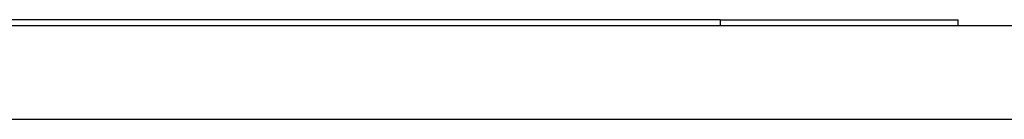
# Model space of a CAD drawing. Header units: inches. Extents: x 19 to 626, y 56 to 294.
# Tile 165 of 256: x 89.625 to 90.66, y 293.754 to 293.859. Entities that reach past the tile are written whole.
import ezdxf

# ---------------------------------------------------------------- set-up
doc = ezdxf.new("R2010")
doc.units = ezdxf.units.IN
doc.header["$MEASUREMENT"] = 0
doc.layers.add('Visible Edges(ANSI)', color=7, linetype='Continuous', lineweight=25)
doc.layers.add('Visible Tangent Edges(ANSI)', color=7, linetype='Continuous', lineweight=25)

msp = doc.modelspace()

# ---------------------------------------------------------------- linework, layer by layer
at = {"layer": 'Visible Edges(ANSI)'}
for p, q in [((90.3614, 293.8592), (89.5266, 293.8592)), ((90.3614, 293.8592), (90.6114, 293.8592)), ((90.6114, 293.8532), (90.6114, 293.8592)), ((84.8089, 293.8532), (150.4139, 293.8532))]:
    msp.add_line(p, q, dxfattribs=at)
at = {"layer": 'Visible Tangent Edges(ANSI)'}
for p, q in [((90.3614, 293.8592), (90.3614, 293.8532)), ((150.4139, 293.7542), (84.8089, 293.7542))]:
    msp.add_line(p, q, dxfattribs=at)

doc.saveas('drawing.dxf')
